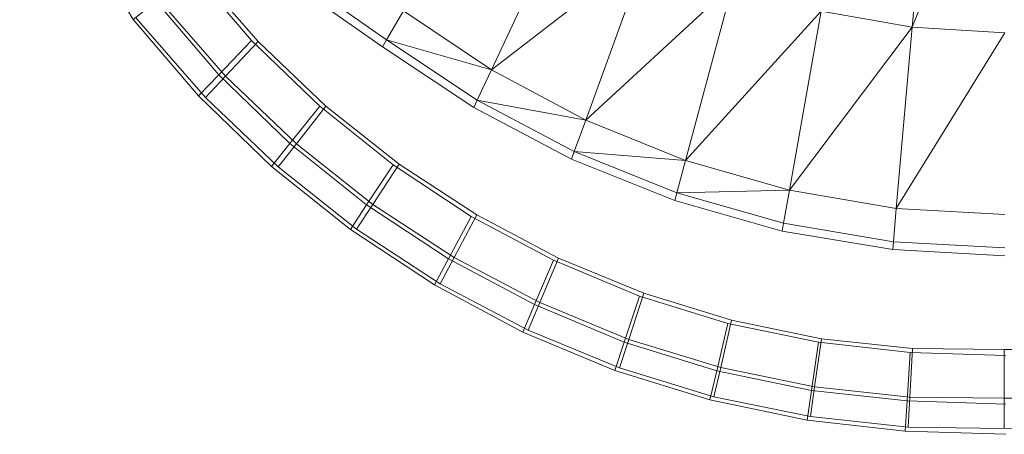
# Model space of a CAD drawing. Header units: metres. Extents: x 391.1 to 427.5, y 12.8 to 28.4.
# Tile 52 of 234: x 401.8854 to 402.0309, y 27.3933 to 27.4547. Entities that reach past the tile are written whole.
import ezdxf

# ---------------------------------------------------------------- set-up
doc = ezdxf.new("R2010")
doc.units = ezdxf.units.M
doc.layers.add('A-DETL-____-MBND', color=7, linetype='Continuous', lineweight=18)

# ---------------------------------------------------------------- blocks, each defined once
blk = doc.blocks.new('Family - Inodor PA-152684-03_ENLLUMENAT_P0A')
at = {"layer": 'A-DETL-____-MBND', "color": 253, "true_color": 0xaaaaaa}
for p, q in [((0.19237, 0.09514), (0.18932, 0.06022)), ((0.20299, 0.09445), (0.18932, 0.06022)), ((0.05747, 0.09041), (0.07423, 0.06135)), ((0.1386, 0.07843), (0.12717, 0.05392)), ((0.15034, 0.07185), (0.12717, 0.05392)), ((0.15034, 0.07185), (0.1411, 0.04648)), ((0.08357, 0.06857), (0.09272, 0.05809)), ((0.09272, 0.05809), (0.08357, 0.06857)), ((0.08357, 0.06857), (0.09272, 0.05809)), ((0.08357, 0.06857), (0.09272, 0.05809)), ((0.08315, 0.06832), (0.09174, 0.05827)), ((0.08315, 0.06832), (0.09174, 0.05827)), ((0.09864, 0.06749), (0.11168, 0.05837)), ((0.11109, 0.05734), (0.09796, 0.06652)), ((0.1628, 0.06653), (0.1411, 0.04648)), ((0.1628, 0.06653), (0.15583, 0.0405)), ((0.07764, 0.06401), (0.07423, 0.06135)), ((0.07764, 0.06401), (0.08687, 0.0532)), ((0.07764, 0.06401), (0.08687, 0.0532)), ((0.08789, 0.05299), (0.07808, 0.06423)), ((0.08789, 0.05299), (0.07808, 0.06423)), ((0.11416, 0.06265), (0.11168, 0.05837)), ((0.11416, 0.06265), (0.12717, 0.05392)), ((0.17586, 0.06262), (0.15583, 0.0405)), ((0.17586, 0.06262), (0.17118, 0.03611)), ((0.17586, 0.06262), (0.18932, 0.06022)), ((0.07423, 0.06135), (0.08387, 0.05007)), ((0.07423, 0.06135), (0.08387, 0.05007)), ((0.0849, 0.04983), (0.07468, 0.06155)), ((0.0849, 0.04983), (0.07468, 0.06155)), ((0.18932, 0.06022), (0.17118, 0.03611)), ((0.18932, 0.06022), (0.18697, 0.03343)), ((0.18932, 0.06022), (0.20299, 0.05941)), ((0.08687, 0.0532), (0.09174, 0.05827)), ((0.09174, 0.05827), (0.08687, 0.0532)), ((0.09174, 0.05827), (0.10179, 0.04857)), ((0.09174, 0.05827), (0.10179, 0.04857)), ((0.11168, 0.05837), (0.11109, 0.05734)), ((0.11168, 0.05837), (0.12508, 0.04943)), ((0.12717, 0.05392), (0.11168, 0.05837)), ((0.20299, 0.05941), (0.18697, 0.03343)), ((0.08789, 0.05299), (0.09272, 0.05809)), ((0.09272, 0.05809), (0.08789, 0.05299)), ((0.09272, 0.05809), (0.10272, 0.04853)), ((0.10272, 0.04853), (0.09272, 0.05809)), ((0.09272, 0.05809), (0.10272, 0.04853)), ((0.09272, 0.05809), (0.10272, 0.04853)), ((0.12458, 0.04836), (0.11109, 0.05734)), ((0.12717, 0.05392), (0.12508, 0.04943)), ((0.12717, 0.05392), (0.1411, 0.04648)), ((0.08387, 0.05007), (0.08687, 0.0532)), ((0.08687, 0.0532), (0.08387, 0.05007)), ((0.0849, 0.04983), (0.08789, 0.05299)), ((0.08789, 0.05299), (0.0849, 0.04983)), ((0.08687, 0.0532), (0.09739, 0.04304)), ((0.08687, 0.0532), (0.09739, 0.04304)), ((0.09836, 0.04298), (0.08789, 0.05299)), ((0.09836, 0.04298), (0.08789, 0.05299)), ((0.08387, 0.05007), (0.09468, 0.03963)), ((0.08387, 0.05007), (0.09468, 0.03963)), ((0.09566, 0.03955), (0.0849, 0.04983)), ((0.09566, 0.03955), (0.0849, 0.04983)), ((0.09739, 0.04304), (0.10179, 0.04857)), ((0.10179, 0.04857), (0.09739, 0.04304)), ((0.09836, 0.04298), (0.10272, 0.04853)), ((0.10272, 0.04853), (0.09836, 0.04298)), ((0.10179, 0.04857), (0.11263, 0.03987)), ((0.10179, 0.04857), (0.11263, 0.03987)), ((0.10272, 0.04853), (0.11352, 0.03995)), ((0.11352, 0.03995), (0.10272, 0.04853)), ((0.10272, 0.04853), (0.11352, 0.03995)), ((0.10272, 0.04853), (0.11352, 0.03995)), ((0.12508, 0.04943), (0.12458, 0.04836)), ((0.139, 0.04072), (0.12458, 0.04836)), ((0.12508, 0.04943), (0.13941, 0.04183)), ((0.1411, 0.04648), (0.12508, 0.04943)), ((0.1411, 0.04648), (0.13941, 0.04183)), ((0.1411, 0.04648), (0.15583, 0.0405)), ((0.09468, 0.03963), (0.09739, 0.04304)), ((0.09739, 0.04304), (0.09468, 0.03963)), ((0.09566, 0.03955), (0.09836, 0.04298)), ((0.09836, 0.04298), (0.09566, 0.03955)), ((0.09739, 0.04304), (0.10873, 0.03394)), ((0.09739, 0.04304), (0.10873, 0.03394)), ((0.10964, 0.03401), (0.09836, 0.04298)), ((0.10964, 0.03401), (0.09836, 0.04298)), ((0.13941, 0.04183), (0.139, 0.04072)), ((0.13941, 0.04183), (0.15455, 0.03573)), ((0.15583, 0.0405), (0.13941, 0.04183)), ((0.09468, 0.03963), (0.10632, 0.03028)), ((0.09468, 0.03963), (0.10632, 0.03028)), ((0.10725, 0.03034), (0.09566, 0.03955)), ((0.10725, 0.03034), (0.09566, 0.03955)), ((0.10873, 0.03394), (0.11263, 0.03987)), ((0.11263, 0.03987), (0.10873, 0.03394)), ((0.10964, 0.03401), (0.11352, 0.03995)), ((0.11352, 0.03995), (0.10964, 0.03401)), ((0.11263, 0.03987), (0.12418, 0.03224)), ((0.11263, 0.03987), (0.12418, 0.03224)), ((0.11352, 0.03995), (0.125, 0.03245)), ((0.125, 0.03245), (0.11352, 0.03995)), ((0.11352, 0.03995), (0.125, 0.03245)), ((0.11352, 0.03995), (0.125, 0.03245)), ((0.15424, 0.03458), (0.139, 0.04072)), ((0.15583, 0.0405), (0.15455, 0.03573)), ((0.15583, 0.0405), (0.17118, 0.03611)), ((0.15455, 0.03573), (0.15424, 0.03458)), ((0.17118, 0.03611), (0.15455, 0.03573)), ((0.15455, 0.03573), (0.17032, 0.03124)), ((0.17118, 0.03611), (0.17032, 0.03124)), ((0.17118, 0.03611), (0.18697, 0.03343)), ((0.10632, 0.03028), (0.10873, 0.03394)), ((0.10873, 0.03394), (0.10632, 0.03028)), ((0.10725, 0.03034), (0.10964, 0.03401)), ((0.10964, 0.03401), (0.10725, 0.03034)), ((0.10873, 0.03394), (0.12081, 0.02597)), ((0.10873, 0.03394), (0.12081, 0.02597)), ((0.12166, 0.02616), (0.10964, 0.03401)), ((0.12166, 0.02616), (0.10964, 0.03401)), ((0.17012, 0.03007), (0.15424, 0.03458)), ((0.12081, 0.02597), (0.12418, 0.03224)), ((0.12418, 0.03224), (0.12081, 0.02597)), ((0.12166, 0.02616), (0.125, 0.03245)), ((0.125, 0.03245), (0.12166, 0.02616)), ((0.12418, 0.03224), (0.13634, 0.02575)), ((0.12418, 0.03224), (0.13634, 0.02575)), ((0.125, 0.03245), (0.13709, 0.02606)), ((0.13709, 0.02606), (0.125, 0.03245)), ((0.125, 0.03245), (0.13709, 0.02606)), ((0.125, 0.03245), (0.13709, 0.02606)), ((0.18697, 0.03343), (0.18654, 0.0285)), ((0.18697, 0.03343), (0.20299, 0.03253)), ((0.17032, 0.03124), (0.17012, 0.03007)), ((0.17032, 0.03124), (0.18654, 0.0285)), ((0.10632, 0.03028), (0.11873, 0.0221)), ((0.10632, 0.03028), (0.11873, 0.0221)), ((0.11959, 0.02228), (0.10725, 0.03034)), ((0.11959, 0.02228), (0.10725, 0.03034)), ((0.18644, 0.02732), (0.17012, 0.03007)), ((0.18654, 0.0285), (0.18644, 0.02732)), ((0.18654, 0.0285), (0.20299, 0.02758)), ((0.20299, 0.0264), (0.18644, 0.02732)), ((0.11873, 0.0221), (0.12081, 0.02597)), ((0.12081, 0.02597), (0.11873, 0.0221)), ((0.11959, 0.02228), (0.12166, 0.02616)), ((0.12166, 0.02616), (0.11959, 0.02228)), ((0.12081, 0.02597), (0.13353, 0.01919)), ((0.12081, 0.02597), (0.13353, 0.01919)), ((0.13429, 0.01948), (0.12166, 0.02616)), ((0.13429, 0.01948), (0.12166, 0.02616)), ((0.13353, 0.01919), (0.13634, 0.02575)), ((0.13634, 0.02575), (0.13353, 0.01919)), ((0.13429, 0.01948), (0.13709, 0.02606)), ((0.13709, 0.02606), (0.13429, 0.01948)), ((0.13634, 0.02575), (0.14902, 0.02046)), ((0.13634, 0.02575), (0.14902, 0.02046)), ((0.13709, 0.02606), (0.14967, 0.02086)), ((0.14967, 0.02086), (0.13709, 0.02606)), ((0.13709, 0.02606), (0.14967, 0.02086)), ((0.13709, 0.02606), (0.14967, 0.02086)), ((0.11873, 0.0221), (0.13179, 0.01513)), ((0.11873, 0.0221), (0.13179, 0.01513)), ((0.13257, 0.01542), (0.11959, 0.02228)), ((0.13257, 0.01542), (0.11959, 0.02228)), ((0.14678, 0.01365), (0.14902, 0.02046)), ((0.14902, 0.02046), (0.14678, 0.01365)), ((0.14746, 0.01404), (0.14967, 0.02086)), ((0.14967, 0.02086), (0.14746, 0.01404)), ((0.14902, 0.02046), (0.1621, 0.0164)), ((0.14902, 0.02046), (0.1621, 0.0164)), ((0.14967, 0.02086), (0.16265, 0.01687)), ((0.16265, 0.01687), (0.14967, 0.02086)), ((0.14967, 0.02086), (0.16265, 0.01687)), ((0.14967, 0.02086), (0.16265, 0.01687)), ((0.13179, 0.01513), (0.13353, 0.01919)), ((0.13353, 0.01919), (0.13179, 0.01513)), ((0.13257, 0.01542), (0.13429, 0.01948)), ((0.13429, 0.01948), (0.13257, 0.01542)), ((0.13353, 0.01919), (0.14678, 0.01365)), ((0.13353, 0.01919), (0.14678, 0.01365)), ((0.14746, 0.01404), (0.13429, 0.01948)), ((0.14746, 0.01404), (0.13429, 0.01948)), ((0.16046, 0.0094), (0.1621, 0.0164)), ((0.1621, 0.0164), (0.16046, 0.0094)), ((0.16103, 0.00987), (0.16265, 0.01687)), ((0.16265, 0.01687), (0.16103, 0.00987)), ((0.1621, 0.0164), (0.17547, 0.01361)), ((0.1621, 0.0164), (0.17547, 0.01361)), ((0.16265, 0.01687), (0.17592, 0.01414)), ((0.17592, 0.01414), (0.16265, 0.01687)), ((0.16265, 0.01687), (0.17592, 0.01414)), ((0.16265, 0.01687), (0.17592, 0.01414)), ((0.13179, 0.01513), (0.1454, 0.00944)), ((0.13179, 0.01513), (0.1454, 0.00944)), ((0.14609, 0.00983), (0.13257, 0.01542)), ((0.14609, 0.00983), (0.13257, 0.01542)), ((0.1454, 0.00944), (0.14678, 0.01365)), ((0.14678, 0.01365), (0.1454, 0.00944)), ((0.14609, 0.00983), (0.14746, 0.01404)), ((0.14746, 0.01404), (0.14609, 0.00983)), ((0.14678, 0.01365), (0.16046, 0.0094)), ((0.14678, 0.01365), (0.16046, 0.0094)), ((0.16103, 0.00987), (0.14746, 0.01404)), ((0.16103, 0.00987), (0.14746, 0.01404)), ((0.17445, 0.00649), (0.17547, 0.01361)), ((0.17547, 0.01361), (0.17445, 0.00649)), ((0.17491, 0.00702), (0.17592, 0.01414)), ((0.17592, 0.01414), (0.17491, 0.00702)), ((0.17547, 0.01361), (0.18903, 0.01211)), ((0.17547, 0.01361), (0.18903, 0.01211)), ((0.17592, 0.01414), (0.18937, 0.01269)), ((0.18937, 0.01269), (0.17592, 0.01414)), ((0.17592, 0.01414), (0.18937, 0.01269)), ((0.17592, 0.01414), (0.18937, 0.01269)), ((0.18857, 0.00493), (0.18903, 0.01211)), ((0.18903, 0.01211), (0.18857, 0.00493)), ((0.18898, 0.0055), (0.18937, 0.01269)), ((0.18937, 0.01269), (0.18898, 0.0055)), ((0.18903, 0.01211), (0.20315, 0.01165)), ((0.18903, 0.01211), (0.20315, 0.01165)), ((0.18937, 0.01269), (0.20291, 0.01253)), ((0.20291, 0.01253), (0.18937, 0.01269)), ((0.18937, 0.01269), (0.20291, 0.01253)), ((0.18937, 0.01269), (0.20291, 0.01253)), ((0.20291, 0.01253), (0.21646, 0.01269)), ((0.21646, 0.01269), (0.20291, 0.01253)), ((0.20291, 0.01253), (0.21646, 0.01269)), ((0.20291, 0.01253), (0.21646, 0.01269)), ((0.20291, 0.00533), (0.20291, 0.01253)), ((0.20291, 0.01253), (0.20291, 0.00533)), ((0.1454, 0.00944), (0.15945, 0.00508)), ((0.1454, 0.00944), (0.15945, 0.00508)), ((0.16003, 0.00555), (0.14609, 0.00983)), ((0.16003, 0.00555), (0.14609, 0.00983)), ((0.15945, 0.00508), (0.16046, 0.0094)), ((0.16046, 0.0094), (0.15945, 0.00508)), ((0.16003, 0.00555), (0.16103, 0.00987)), ((0.16103, 0.00987), (0.16003, 0.00555)), ((0.16046, 0.0094), (0.17445, 0.00649)), ((0.16046, 0.0094), (0.17445, 0.00649)), ((0.17491, 0.00702), (0.16103, 0.00987)), ((0.17491, 0.00702), (0.16103, 0.00987)), ((0.17382, 0.00209), (0.17445, 0.00649)), ((0.17445, 0.00649), (0.17382, 0.00209)), ((0.17429, 0.00262), (0.17491, 0.00702)), ((0.17491, 0.00702), (0.17429, 0.00262)), ((0.17445, 0.00649), (0.18857, 0.00493)), ((0.17445, 0.00649), (0.18857, 0.00493)), ((0.18898, 0.0055), (0.17491, 0.00702)), ((0.18898, 0.0055), (0.17491, 0.00702)), ((0.15945, 0.00508), (0.17382, 0.00209)), ((0.15945, 0.00508), (0.17382, 0.00209)), ((0.17429, 0.00262), (0.16003, 0.00555)), ((0.17429, 0.00262), (0.16003, 0.00555)), ((0.18828, 0.00049), (0.18857, 0.00493)), ((0.18857, 0.00493), (0.18828, 0.00049)), ((0.18857, 0.00493), (0.20315, 0.00445)), ((0.18857, 0.00493), (0.20315, 0.00445)), ((0.18874, 0.00105), (0.18898, 0.0055)), ((0.18898, 0.0055), (0.18874, 0.00105)), ((0.20291, 0.00533), (0.18898, 0.0055)), ((0.20291, 0.00533), (0.18898, 0.0055)), ((0.21685, 0.0055), (0.20291, 0.00533)), ((0.21685, 0.0055), (0.20291, 0.00533)), ((0.20291, 0.00088), (0.20291, 0.00533)), ((0.20291, 0.00533), (0.20291, 0.00088)), ((0.17382, 0.00209), (0.18828, 0.00049)), ((0.17382, 0.00209), (0.18828, 0.00049)), ((0.18874, 0.00105), (0.17429, 0.00262)), ((0.18874, 0.00105), (0.17429, 0.00262)), ((0.18828, 0.00049), (0.20315, 0)), ((0.18828, 0.00049), (0.20315, 0)), ((0.20291, 0.00088), (0.18874, 0.00105)), ((0.20291, 0.00088), (0.18874, 0.00105)), ((0.21709, 0.00105), (0.20291, 0.00088)), ((0.21709, 0.00105), (0.20291, 0.00088))]:
    blk.add_line(p, q, dxfattribs=at)
blk = doc.blocks.new('LONDR55-XX_ZZ-ARQ-CAA-M3D-Londres55_ifc-1-03_ENLLUMENAT_P0A')
at = {"layer": 'A-DETL-____-MBND', "color": 253, "lineweight": 18, "true_color": 0xaaaaaa}
blk.add_blockref('Family - Inodor PA-152684-03_ENLLUMENAT_P0A', (401.82793, 27.39331), dxfattribs=at)

msp = doc.modelspace()

# ---------------------------------------------------------------- block references
at = {"lineweight": 5}
msp.add_blockref('LONDR55-XX_ZZ-ARQ-CAA-M3D-Londres55_ifc-1-03_ENLLUMENAT_P0A', (0, 0), dxfattribs=at)

doc.saveas('drawing.dxf')
